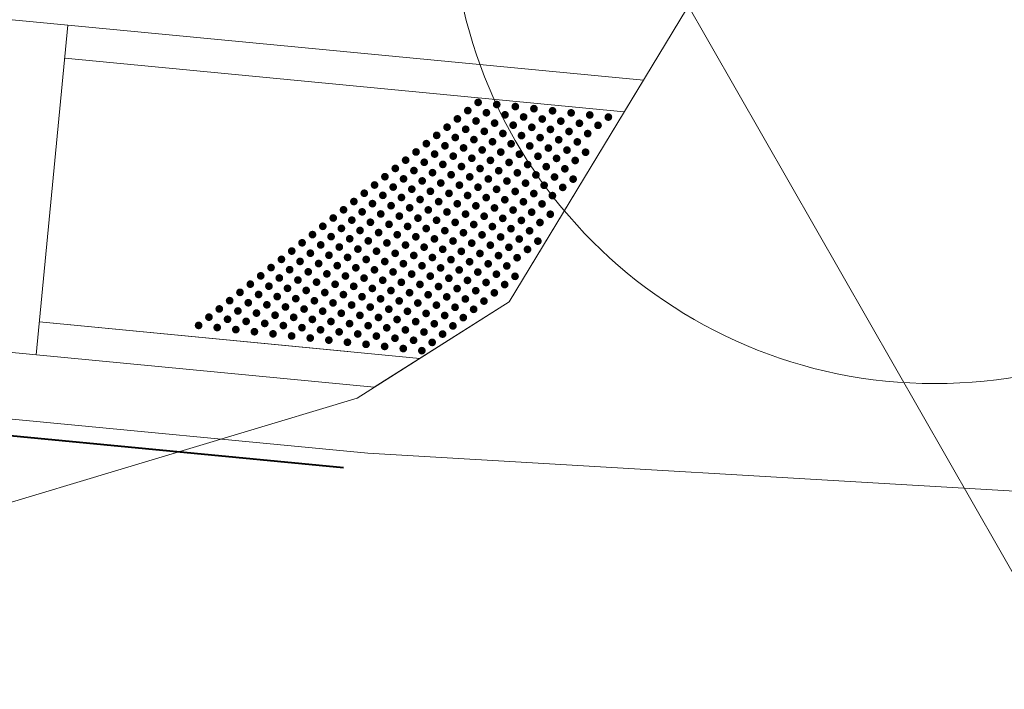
# Model space of a CAD drawing. Header units: feet. Extents: x 2433273 to 2447442, y 555003 to 575201.
# Tile 210 of 226: x 2436245 to 2436260, y 570414 to 570424. Entities that reach past the tile are written whole.
import ezdxf

# ---------------------------------------------------------------- set-up
doc = ezdxf.new("R2010")
doc.units = ezdxf.units.FT
doc.header["$LTSCALE"] = 50
doc.header["$MEASUREMENT"] = 0
for name, pattern in [('constlimit', [0.85, 0.65, -0.1, -0.1]), ('corp', [0.4, 0.05, 0.09, 0.08, 0.09, 0.05, -0.04]), ('DGN Style 3', [677.930942, 484.236387, -193.694555]), ('esmtshpr', [5.35, 1, -0.175, -0.175, 4]), ('rowex', [4.85, 0.8, -0.375, -0.375, 0.8, -0.3, 0.8, -0.3, 0.8, -0.3])]:
    doc.linetypes.add(name, pattern=pattern)
for name, color, linetype, lineweight in [('DV_X_Corp_Line', 7, 'corp', 0), ('DV_X_Property_Line', 7, 'Continuous', 0), ('PV_P_Curb_Ramp', 120, 'Continuous', 13), ('PV_P_Walk', 241, 'Continuous', 13), ('PV_X_EOP', 7, 'DGN Style 3', 0), ('RW_P_Const_Limits', 120, 'constlimit', 0), ('RW_P_Esmt_SH', 193, 'esmtshpr', 40), ('RW_X_Fee_RW', 6, 'rowex', 30), ('UT_X_Electric_Cells', 1, 'Continuous', 0)]:
    doc.layers.add(name, color=color, linetype=linetype, lineweight=lineweight)

msp = doc.modelspace()

# ---------------------------------------------------------------- hatches: boundary and pattern name
at = {"layer": 'PV_P_Curb_Ramp'}
h = msp.add_hatch(color=256, dxfattribs=at)
edge = h.paths.add_edge_path()
edge.add_arc((2436252.034, 570422.702), 0.0585, 0, 360)
h = msp.add_hatch(color=256, dxfattribs=at)
edge = h.paths.add_edge_path()
edge.add_arc((2436251.878, 570422.578), 0.0585, 0, 360)
h = msp.add_hatch(color=256, dxfattribs=at)
edge = h.paths.add_edge_path()
edge.add_arc((2436252.159, 570422.546), 0.0585, 0, 360)
h = msp.add_hatch(color=256, dxfattribs=at)
edge = h.paths.add_edge_path()
edge.add_arc((2436252.315, 570422.67), 0.0585, 0, 360)
h = msp.add_hatch(color=256, dxfattribs=at)
edge = h.paths.add_edge_path()
edge.add_arc((2436252.596, 570422.639), 0.0585, 0, 360)
h = msp.add_hatch(color=256, dxfattribs=at)
edge = h.paths.add_edge_path()
edge.add_arc((2436252.877, 570422.607), 0.0585, 0, 360)
h = msp.add_hatch(color=256, dxfattribs=at)
edge = h.paths.add_edge_path()
edge.add_arc((2436253.158, 570422.575), 0.0585, 0, 360)
h = msp.add_hatch(color=256, dxfattribs=at)
edge = h.paths.add_edge_path()
edge.add_arc((2436253.439, 570422.544), 0.0585, 0, 360)
h = msp.add_hatch(color=256, dxfattribs=at)
edge = h.paths.add_edge_path()
edge.add_arc((2436251.721, 570422.453), 0.0585, 0, 360)
h = msp.add_hatch(color=256, dxfattribs=at)
edge = h.paths.add_edge_path()
edge.add_arc((2436252.002, 570422.421), 0.0585, 0, 360)
h = msp.add_hatch(color=256, dxfattribs=at)
edge = h.paths.add_edge_path()
edge.add_arc((2436252.283, 570422.389), 0.0585, 0, 360)
h = msp.add_hatch(color=256, dxfattribs=at)
edge = h.paths.add_edge_path()
edge.add_arc((2436252.44, 570422.514), 0.0585, 0, 360)
h = msp.add_hatch(color=256, dxfattribs=at)
edge = h.paths.add_edge_path()
edge.add_arc((2436252.721, 570422.482), 0.0585, 0, 360)
h = msp.add_hatch(color=256, dxfattribs=at)
edge = h.paths.add_edge_path()
edge.add_arc((2436253.002, 570422.451), 0.0585, 0, 360)
h = msp.add_hatch(color=256, dxfattribs=at)
edge = h.paths.add_edge_path()
edge.add_arc((2436253.283, 570422.419), 0.0585, 0, 360)
h = msp.add_hatch(color=256, dxfattribs=at)
edge = h.paths.add_edge_path()
edge.add_arc((2436253.564, 570422.387), 0.0585, 0, 360)
h = msp.add_hatch(color=256, dxfattribs=at)
edge = h.paths.add_edge_path()
edge.add_arc((2436253.72, 570422.512), 0.0585, 0, 360)
h = msp.add_hatch(color=256, dxfattribs=at)
edge = h.paths.add_edge_path()
edge.add_arc((2436254.001, 570422.48), 0.0585, 0, 360)
h = msp.add_hatch(color=256, dxfattribs=at)
edge = h.paths.add_edge_path()
edge.add_arc((2436251.565, 570422.328), 0.0585, 0, 360)
h = msp.add_hatch(color=256, dxfattribs=at)
edge = h.paths.add_edge_path()
edge.add_arc((2436251.846, 570422.296), 0.0585, 0, 360)
h = msp.add_hatch(color=256, dxfattribs=at)
edge = h.paths.add_edge_path()
edge.add_arc((2436252.127, 570422.265), 0.0585, 0, 360)
h = msp.add_hatch(color=256, dxfattribs=at)
edge = h.paths.add_edge_path()
edge.add_arc((2436252.564, 570422.358), 0.0585, 0, 360)
h = msp.add_hatch(color=256, dxfattribs=at)
edge = h.paths.add_edge_path()
edge.add_arc((2436252.845, 570422.326), 0.0585, 0, 360)
h = msp.add_hatch(color=256, dxfattribs=at)
edge = h.paths.add_edge_path()
edge.add_arc((2436253.126, 570422.294), 0.0585, 0, 360)
h = msp.add_hatch(color=256, dxfattribs=at)
edge = h.paths.add_edge_path()
edge.add_arc((2436253.407, 570422.263), 0.0585, 0, 360)
h = msp.add_hatch(color=256, dxfattribs=at)
edge = h.paths.add_edge_path()
edge.add_arc((2436253.845, 570422.356), 0.0585, 0, 360)
h = msp.add_hatch(color=256, dxfattribs=at)
edge = h.paths.add_edge_path()
edge.add_arc((2436251.408, 570422.204), 0.0585, 0, 360)
h = msp.add_hatch(color=256, dxfattribs=at)
edge = h.paths.add_edge_path()
edge.add_arc((2436251.689, 570422.172), 0.0585, 0, 360)
h = msp.add_hatch(color=256, dxfattribs=at)
edge = h.paths.add_edge_path()
edge.add_arc((2436251.97, 570422.14), 0.0585, 0, 360)
h = msp.add_hatch(color=256, dxfattribs=at)
edge = h.paths.add_edge_path()
edge.add_arc((2436252.251, 570422.108), 0.0585, 0, 360)
h = msp.add_hatch(color=256, dxfattribs=at)
edge = h.paths.add_edge_path()
edge.add_arc((2436252.408, 570422.233), 0.0585, 0, 360)
h = msp.add_hatch(color=256, dxfattribs=at)
edge = h.paths.add_edge_path()
edge.add_arc((2436252.689, 570422.201), 0.0585, 0, 360)
h = msp.add_hatch(color=256, dxfattribs=at)
edge = h.paths.add_edge_path()
edge.add_arc((2436252.97, 570422.17), 0.0585, 0, 360)
h = msp.add_hatch(color=256, dxfattribs=at)
edge = h.paths.add_edge_path()
edge.add_arc((2436253.251, 570422.138), 0.0585, 0, 360)
h = msp.add_hatch(color=256, dxfattribs=at)
edge = h.paths.add_edge_path()
edge.add_arc((2436253.532, 570422.106), 0.0585, 0, 360)
h = msp.add_hatch(color=256, dxfattribs=at)
edge = h.paths.add_edge_path()
edge.add_arc((2436253.689, 570422.231), 0.0585, 0, 360)
h = msp.add_hatch(color=256, dxfattribs=at)
edge = h.paths.add_edge_path()
edge.add_arc((2436251.096, 570421.954), 0.0585, 0, 360)
h = msp.add_hatch(color=256, dxfattribs=at)
edge = h.paths.add_edge_path()
edge.add_arc((2436251.252, 570422.079), 0.0585, 0, 360)
h = msp.add_hatch(color=256, dxfattribs=at)
edge = h.paths.add_edge_path()
edge.add_arc((2436251.533, 570422.047), 0.0585, 0, 360)
h = msp.add_hatch(color=256, dxfattribs=at)
edge = h.paths.add_edge_path()
edge.add_arc((2436251.814, 570422.015), 0.0585, 0, 360)
h = msp.add_hatch(color=256, dxfattribs=at)
edge = h.paths.add_edge_path()
edge.add_arc((2436252.095, 570421.984), 0.0585, 0, 360)
h = msp.add_hatch(color=256, dxfattribs=at)
edge = h.paths.add_edge_path()
edge.add_arc((2436252.376, 570421.952), 0.0585, 0, 360)
h = msp.add_hatch(color=256, dxfattribs=at)
edge = h.paths.add_edge_path()
edge.add_arc((2436252.532, 570422.077), 0.0585, 0, 360)
h = msp.add_hatch(color=256, dxfattribs=at)
edge = h.paths.add_edge_path()
edge.add_arc((2436252.814, 570422.045), 0.0585, 0, 360)
h = msp.add_hatch(color=256, dxfattribs=at)
edge = h.paths.add_edge_path()
edge.add_arc((2436253.095, 570422.013), 0.0585, 0, 360)
h = msp.add_hatch(color=256, dxfattribs=at)
edge = h.paths.add_edge_path()
edge.add_arc((2436253.376, 570421.982), 0.0585, 0, 360)
h = msp.add_hatch(color=256, dxfattribs=at)
edge = h.paths.add_edge_path()
edge.add_arc((2436253.657, 570421.95), 0.0585, 0, 360)
h = msp.add_hatch(color=256, dxfattribs=at)
edge = h.paths.add_edge_path()
edge.add_arc((2436250.939, 570421.83), 0.0585, 0, 360)
h = msp.add_hatch(color=256, dxfattribs=at)
edge = h.paths.add_edge_path()
edge.add_arc((2436251.22, 570421.798), 0.0585, 0, 360)
h = msp.add_hatch(color=256, dxfattribs=at)
edge = h.paths.add_edge_path()
edge.add_arc((2436251.377, 570421.922), 0.0585, 0, 360)
h = msp.add_hatch(color=256, dxfattribs=at)
edge = h.paths.add_edge_path()
edge.add_arc((2436251.658, 570421.891), 0.0585, 0, 360)
h = msp.add_hatch(color=256, dxfattribs=at)
edge = h.paths.add_edge_path()
edge.add_arc((2436251.939, 570421.859), 0.0585, 0, 360)
h = msp.add_hatch(color=256, dxfattribs=at)
edge = h.paths.add_edge_path()
edge.add_arc((2436252.22, 570421.827), 0.0585, 0, 360)
h = msp.add_hatch(color=256, dxfattribs=at)
edge = h.paths.add_edge_path()
edge.add_arc((2436252.501, 570421.796), 0.0585, 0, 360)
h = msp.add_hatch(color=256, dxfattribs=at)
edge = h.paths.add_edge_path()
edge.add_arc((2436252.657, 570421.92), 0.0585, 0, 360)
h = msp.add_hatch(color=256, dxfattribs=at)
edge = h.paths.add_edge_path()
edge.add_arc((2436252.938, 570421.889), 0.0585, 0, 360)
h = msp.add_hatch(color=256, dxfattribs=at)
edge = h.paths.add_edge_path()
edge.add_arc((2436253.219, 570421.857), 0.0585, 0, 360)
h = msp.add_hatch(color=256, dxfattribs=at)
edge = h.paths.add_edge_path()
edge.add_arc((2436253.5, 570421.825), 0.0585, 0, 360)
h = msp.add_hatch(color=256, dxfattribs=at)
edge = h.paths.add_edge_path()
edge.add_arc((2436250.783, 570421.705), 0.0585, 0, 360)
h = msp.add_hatch(color=256, dxfattribs=at)
edge = h.paths.add_edge_path()
edge.add_arc((2436251.064, 570421.673), 0.0585, 0, 360)
h = msp.add_hatch(color=256, dxfattribs=at)
edge = h.paths.add_edge_path()
edge.add_arc((2436251.501, 570421.766), 0.0585, 0, 360)
h = msp.add_hatch(color=256, dxfattribs=at)
edge = h.paths.add_edge_path()
edge.add_arc((2436251.782, 570421.734), 0.0585, 0, 360)
h = msp.add_hatch(color=256, dxfattribs=at)
edge = h.paths.add_edge_path()
edge.add_arc((2436252.063, 570421.703), 0.0585, 0, 360)
h = msp.add_hatch(color=256, dxfattribs=at)
edge = h.paths.add_edge_path()
edge.add_arc((2436252.345, 570421.671), 0.0585, 0, 360)
h = msp.add_hatch(color=256, dxfattribs=at)
edge = h.paths.add_edge_path()
edge.add_arc((2436252.782, 570421.764), 0.0585, 0, 360)
h = msp.add_hatch(color=256, dxfattribs=at)
edge = h.paths.add_edge_path()
edge.add_arc((2436253.063, 570421.732), 0.0585, 0, 360)
h = msp.add_hatch(color=256, dxfattribs=at)
edge = h.paths.add_edge_path()
edge.add_arc((2436253.344, 570421.7), 0.0585, 0, 360)
h = msp.add_hatch(color=256, dxfattribs=at)
edge = h.paths.add_edge_path()
edge.add_arc((2436250.626, 570421.58), 0.0585, 0, 360)
h = msp.add_hatch(color=256, dxfattribs=at)
edge = h.paths.add_edge_path()
edge.add_arc((2436250.907, 570421.548), 0.0585, 0, 360)
h = msp.add_hatch(color=256, dxfattribs=at)
edge = h.paths.add_edge_path()
edge.add_arc((2436251.189, 570421.517), 0.0585, 0, 360)
h = msp.add_hatch(color=256, dxfattribs=at)
edge = h.paths.add_edge_path()
edge.add_arc((2436251.345, 570421.641), 0.0585, 0, 360)
h = msp.add_hatch(color=256, dxfattribs=at)
edge = h.paths.add_edge_path()
edge.add_arc((2436251.626, 570421.61), 0.0585, 0, 360)
h = msp.add_hatch(color=256, dxfattribs=at)
edge = h.paths.add_edge_path()
edge.add_arc((2436251.907, 570421.578), 0.0585, 0, 360)
h = msp.add_hatch(color=256, dxfattribs=at)
edge = h.paths.add_edge_path()
edge.add_arc((2436252.188, 570421.546), 0.0585, 0, 360)
h = msp.add_hatch(color=256, dxfattribs=at)
edge = h.paths.add_edge_path()
edge.add_arc((2436252.469, 570421.515), 0.0585, 0, 360)
h = msp.add_hatch(color=256, dxfattribs=at)
edge = h.paths.add_edge_path()
edge.add_arc((2436252.626, 570421.639), 0.0585, 0, 360)
h = msp.add_hatch(color=256, dxfattribs=at)
edge = h.paths.add_edge_path()
edge.add_arc((2436252.907, 570421.607), 0.0585, 0, 360)
h = msp.add_hatch(color=256, dxfattribs=at)
edge = h.paths.add_edge_path()
edge.add_arc((2436253.188, 570421.576), 0.0585, 0, 360)
h = msp.add_hatch(color=256, dxfattribs=at)
edge = h.paths.add_edge_path()
edge.add_arc((2436253.469, 570421.544), 0.0585, 0, 360)
h = msp.add_hatch(color=256, dxfattribs=at)
edge = h.paths.add_edge_path()
edge.add_arc((2436250.47, 570421.455), 0.0585, 0, 360)
h = msp.add_hatch(color=256, dxfattribs=at)
edge = h.paths.add_edge_path()
edge.add_arc((2436250.751, 570421.424), 0.0585, 0, 360)
h = msp.add_hatch(color=256, dxfattribs=at)
edge = h.paths.add_edge_path()
edge.add_arc((2436251.032, 570421.392), 0.0585, 0, 360)
h = msp.add_hatch(color=256, dxfattribs=at)
edge = h.paths.add_edge_path()
edge.add_arc((2436251.313, 570421.36), 0.0585, 0, 360)
h = msp.add_hatch(color=256, dxfattribs=at)
edge = h.paths.add_edge_path()
edge.add_arc((2436251.47, 570421.485), 0.0585, 0, 360)
h = msp.add_hatch(color=256, dxfattribs=at)
edge = h.paths.add_edge_path()
edge.add_arc((2436251.751, 570421.453), 0.0585, 0, 360)
h = msp.add_hatch(color=256, dxfattribs=at)
edge = h.paths.add_edge_path()
edge.add_arc((2436252.032, 570421.422), 0.0585, 0, 360)
h = msp.add_hatch(color=256, dxfattribs=at)
edge = h.paths.add_edge_path()
edge.add_arc((2436252.313, 570421.39), 0.0585, 0, 360)
h = msp.add_hatch(color=256, dxfattribs=at)
edge = h.paths.add_edge_path()
edge.add_arc((2436252.594, 570421.358), 0.0585, 0, 360)
h = msp.add_hatch(color=256, dxfattribs=at)
edge = h.paths.add_edge_path()
edge.add_arc((2436252.75, 570421.483), 0.0585, 0, 360)
h = msp.add_hatch(color=256, dxfattribs=at)
edge = h.paths.add_edge_path()
edge.add_arc((2436253.031, 570421.451), 0.0585, 0, 360)
h = msp.add_hatch(color=256, dxfattribs=at)
edge = h.paths.add_edge_path()
edge.add_arc((2436253.312, 570421.419), 0.0585, 0, 360)
h = msp.add_hatch(color=256, dxfattribs=at)
edge = h.paths.add_edge_path()
edge.add_arc((2436250.157, 570421.206), 0.0585, 0, 360)
h = msp.add_hatch(color=256, dxfattribs=at)
edge = h.paths.add_edge_path()
edge.add_arc((2436250.314, 570421.331), 0.0585, 0, 360)
h = msp.add_hatch(color=256, dxfattribs=at)
edge = h.paths.add_edge_path()
edge.add_arc((2436250.595, 570421.299), 0.0585, 0, 360)
h = msp.add_hatch(color=256, dxfattribs=at)
edge = h.paths.add_edge_path()
edge.add_arc((2436250.876, 570421.267), 0.0585, 0, 360)
h = msp.add_hatch(color=256, dxfattribs=at)
edge = h.paths.add_edge_path()
edge.add_arc((2436251.157, 570421.236), 0.0585, 0, 360)
h = msp.add_hatch(color=256, dxfattribs=at)
edge = h.paths.add_edge_path()
edge.add_arc((2436251.438, 570421.204), 0.0585, 0, 360)
h = msp.add_hatch(color=256, dxfattribs=at)
edge = h.paths.add_edge_path()
edge.add_arc((2436251.594, 570421.329), 0.0585, 0, 360)
h = msp.add_hatch(color=256, dxfattribs=at)
edge = h.paths.add_edge_path()
edge.add_arc((2436251.875, 570421.297), 0.0585, 0, 360)
h = msp.add_hatch(color=256, dxfattribs=at)
edge = h.paths.add_edge_path()
edge.add_arc((2436252.156, 570421.265), 0.0585, 0, 360)
h = msp.add_hatch(color=256, dxfattribs=at)
edge = h.paths.add_edge_path()
edge.add_arc((2436252.437, 570421.233), 0.0585, 0, 360)
h = msp.add_hatch(color=256, dxfattribs=at)
edge = h.paths.add_edge_path()
edge.add_arc((2436252.718, 570421.202), 0.0585, 0, 360)
h = msp.add_hatch(color=256, dxfattribs=at)
edge = h.paths.add_edge_path()
edge.add_arc((2436252.875, 570421.326), 0.0585, 0, 360)
h = msp.add_hatch(color=256, dxfattribs=at)
edge = h.paths.add_edge_path()
edge.add_arc((2436253.156, 570421.295), 0.0585, 0, 360)
h = msp.add_hatch(color=256, dxfattribs=at)
edge = h.paths.add_edge_path()
edge.add_arc((2436250.001, 570421.081), 0.0585, 0, 360)
h = msp.add_hatch(color=256, dxfattribs=at)
edge = h.paths.add_edge_path()
edge.add_arc((2436250.282, 570421.05), 0.0585, 0, 360)
h = msp.add_hatch(color=256, dxfattribs=at)
edge = h.paths.add_edge_path()
edge.add_arc((2436250.438, 570421.174), 0.0585, 0, 360)
h = msp.add_hatch(color=256, dxfattribs=at)
edge = h.paths.add_edge_path()
edge.add_arc((2436250.719, 570421.143), 0.0585, 0, 360)
h = msp.add_hatch(color=256, dxfattribs=at)
edge = h.paths.add_edge_path()
edge.add_arc((2436251, 570421.111), 0.0585, 0, 360)
h = msp.add_hatch(color=256, dxfattribs=at)
edge = h.paths.add_edge_path()
edge.add_arc((2436251.281, 570421.079), 0.0585, 0, 360)
h = msp.add_hatch(color=256, dxfattribs=at)
edge = h.paths.add_edge_path()
edge.add_arc((2436251.563, 570421.048), 0.0585, 0, 360)
h = msp.add_hatch(color=256, dxfattribs=at)
edge = h.paths.add_edge_path()
edge.add_arc((2436251.719, 570421.172), 0.0585, 0, 360)
h = msp.add_hatch(color=256, dxfattribs=at)
edge = h.paths.add_edge_path()
edge.add_arc((2436252, 570421.141), 0.0585, 0, 360)
h = msp.add_hatch(color=256, dxfattribs=at)
edge = h.paths.add_edge_path()
edge.add_arc((2436252.281, 570421.109), 0.0585, 0, 360)
h = msp.add_hatch(color=256, dxfattribs=at)
edge = h.paths.add_edge_path()
edge.add_arc((2436252.562, 570421.077), 0.0585, 0, 360)
h = msp.add_hatch(color=256, dxfattribs=at)
edge = h.paths.add_edge_path()
edge.add_arc((2436252.999, 570421.17), 0.0585, 0, 360)
h = msp.add_hatch(color=256, dxfattribs=at)
edge = h.paths.add_edge_path()
edge.add_arc((2436249.845, 570420.957), 0.0585, 0, 360)
h = msp.add_hatch(color=256, dxfattribs=at)
edge = h.paths.add_edge_path()
edge.add_arc((2436250.126, 570420.925), 0.0585, 0, 360)
h = msp.add_hatch(color=256, dxfattribs=at)
edge = h.paths.add_edge_path()
edge.add_arc((2436250.563, 570421.018), 0.0585, 0, 360)
h = msp.add_hatch(color=256, dxfattribs=at)
edge = h.paths.add_edge_path()
edge.add_arc((2436250.844, 570420.986), 0.0585, 0, 360)
h = msp.add_hatch(color=256, dxfattribs=at)
edge = h.paths.add_edge_path()
edge.add_arc((2436251.125, 570420.955), 0.0585, 0, 360)
h = msp.add_hatch(color=256, dxfattribs=at)
edge = h.paths.add_edge_path()
edge.add_arc((2436251.406, 570420.923), 0.0585, 0, 360)
h = msp.add_hatch(color=256, dxfattribs=at)
edge = h.paths.add_edge_path()
edge.add_arc((2436251.844, 570421.016), 0.0585, 0, 360)
h = msp.add_hatch(color=256, dxfattribs=at)
edge = h.paths.add_edge_path()
edge.add_arc((2436252.125, 570420.984), 0.0585, 0, 360)
h = msp.add_hatch(color=256, dxfattribs=at)
edge = h.paths.add_edge_path()
edge.add_arc((2436252.406, 570420.952), 0.0585, 0, 360)
h = msp.add_hatch(color=256, dxfattribs=at)
edge = h.paths.add_edge_path()
edge.add_arc((2436252.687, 570420.921), 0.0585, 0, 360)
h = msp.add_hatch(color=256, dxfattribs=at)
edge = h.paths.add_edge_path()
edge.add_arc((2436252.843, 570421.045), 0.0585, 0, 360)
h = msp.add_hatch(color=256, dxfattribs=at)
edge = h.paths.add_edge_path()
edge.add_arc((2436253.124, 570421.014), 0.0585, 0, 360)
h = msp.add_hatch(color=256, dxfattribs=at)
edge = h.paths.add_edge_path()
edge.add_arc((2436249.688, 570420.832), 0.0585, 0, 360)
h = msp.add_hatch(color=256, dxfattribs=at)
edge = h.paths.add_edge_path()
edge.add_arc((2436249.969, 570420.8), 0.0585, 0, 360)
h = msp.add_hatch(color=256, dxfattribs=at)
edge = h.paths.add_edge_path()
edge.add_arc((2436250.25, 570420.769), 0.0585, 0, 360)
h = msp.add_hatch(color=256, dxfattribs=at)
edge = h.paths.add_edge_path()
edge.add_arc((2436250.407, 570420.893), 0.0585, 0, 360)
h = msp.add_hatch(color=256, dxfattribs=at)
edge = h.paths.add_edge_path()
edge.add_arc((2436250.688, 570420.862), 0.0585, 0, 360)
h = msp.add_hatch(color=256, dxfattribs=at)
edge = h.paths.add_edge_path()
edge.add_arc((2436250.969, 570420.83), 0.0585, 0, 360)
h = msp.add_hatch(color=256, dxfattribs=at)
edge = h.paths.add_edge_path()
edge.add_arc((2436251.25, 570420.798), 0.0585, 0, 360)
h = msp.add_hatch(color=256, dxfattribs=at)
edge = h.paths.add_edge_path()
edge.add_arc((2436251.531, 570420.766), 0.0585, 0, 360)
h = msp.add_hatch(color=256, dxfattribs=at)
edge = h.paths.add_edge_path()
edge.add_arc((2436251.687, 570420.891), 0.0585, 0, 360)
h = msp.add_hatch(color=256, dxfattribs=at)
edge = h.paths.add_edge_path()
edge.add_arc((2436251.968, 570420.859), 0.0585, 0, 360)
h = msp.add_hatch(color=256, dxfattribs=at)
edge = h.paths.add_edge_path()
edge.add_arc((2436252.249, 570420.828), 0.0585, 0, 360)
h = msp.add_hatch(color=256, dxfattribs=at)
edge = h.paths.add_edge_path()
edge.add_arc((2436252.53, 570420.796), 0.0585, 0, 360)
h = msp.add_hatch(color=256, dxfattribs=at)
edge = h.paths.add_edge_path()
edge.add_arc((2436252.811, 570420.764), 0.0585, 0, 360)
h = msp.add_hatch(color=256, dxfattribs=at)
edge = h.paths.add_edge_path()
edge.add_arc((2436252.968, 570420.889), 0.0585, 0, 360)
h = msp.add_hatch(color=256, dxfattribs=at)
edge = h.paths.add_edge_path()
edge.add_arc((2436249.532, 570420.707), 0.0585, 0, 360)
h = msp.add_hatch(color=256, dxfattribs=at)
edge = h.paths.add_edge_path()
edge.add_arc((2436249.813, 570420.676), 0.0585, 0, 360)
h = msp.add_hatch(color=256, dxfattribs=at)
edge = h.paths.add_edge_path()
edge.add_arc((2436250.094, 570420.644), 0.0585, 0, 360)
h = msp.add_hatch(color=256, dxfattribs=at)
edge = h.paths.add_edge_path()
edge.add_arc((2436250.375, 570420.612), 0.0585, 0, 360)
h = msp.add_hatch(color=256, dxfattribs=at)
edge = h.paths.add_edge_path()
edge.add_arc((2436250.531, 570420.737), 0.0585, 0, 360)
h = msp.add_hatch(color=256, dxfattribs=at)
edge = h.paths.add_edge_path()
edge.add_arc((2436250.812, 570420.705), 0.0585, 0, 360)
h = msp.add_hatch(color=256, dxfattribs=at)
edge = h.paths.add_edge_path()
edge.add_arc((2436251.093, 570420.674), 0.0585, 0, 360)
h = msp.add_hatch(color=256, dxfattribs=at)
edge = h.paths.add_edge_path()
edge.add_arc((2436251.374, 570420.642), 0.0585, 0, 360)
h = msp.add_hatch(color=256, dxfattribs=at)
edge = h.paths.add_edge_path()
edge.add_arc((2436251.655, 570420.61), 0.0585, 0, 360)
h = msp.add_hatch(color=256, dxfattribs=at)
edge = h.paths.add_edge_path()
edge.add_arc((2436251.812, 570420.735), 0.0585, 0, 360)
h = msp.add_hatch(color=256, dxfattribs=at)
edge = h.paths.add_edge_path()
edge.add_arc((2436252.093, 570420.703), 0.0585, 0, 360)
h = msp.add_hatch(color=256, dxfattribs=at)
edge = h.paths.add_edge_path()
edge.add_arc((2436252.374, 570420.671), 0.0585, 0, 360)
h = msp.add_hatch(color=256, dxfattribs=at)
edge = h.paths.add_edge_path()
edge.add_arc((2436252.655, 570420.64), 0.0585, 0, 360)
h = msp.add_hatch(color=256, dxfattribs=at)
edge = h.paths.add_edge_path()
edge.add_arc((2436252.936, 570420.608), 0.0585, 0, 360)
h = msp.add_hatch(color=256, dxfattribs=at)
edge = h.paths.add_edge_path()
edge.add_arc((2436249.219, 570420.458), 0.0585, 0, 360)
h = msp.add_hatch(color=256, dxfattribs=at)
edge = h.paths.add_edge_path()
edge.add_arc((2436249.375, 570420.583), 0.0585, 0, 360)
h = msp.add_hatch(color=256, dxfattribs=at)
edge = h.paths.add_edge_path()
edge.add_arc((2436249.656, 570420.551), 0.0585, 0, 360)
h = msp.add_hatch(color=256, dxfattribs=at)
edge = h.paths.add_edge_path()
edge.add_arc((2436249.937, 570420.519), 0.0585, 0, 360)
h = msp.add_hatch(color=256, dxfattribs=at)
edge = h.paths.add_edge_path()
edge.add_arc((2436250.218, 570420.488), 0.0585, 0, 360)
h = msp.add_hatch(color=256, dxfattribs=at)
edge = h.paths.add_edge_path()
edge.add_arc((2436250.499, 570420.456), 0.0585, 0, 360)
h = msp.add_hatch(color=256, dxfattribs=at)
edge = h.paths.add_edge_path()
edge.add_arc((2436250.656, 570420.581), 0.0585, 0, 360)
h = msp.add_hatch(color=256, dxfattribs=at)
edge = h.paths.add_edge_path()
edge.add_arc((2436250.937, 570420.549), 0.0585, 0, 360)
h = msp.add_hatch(color=256, dxfattribs=at)
edge = h.paths.add_edge_path()
edge.add_arc((2436251.218, 570420.517), 0.0585, 0, 360)
h = msp.add_hatch(color=256, dxfattribs=at)
edge = h.paths.add_edge_path()
edge.add_arc((2436251.499, 570420.485), 0.0585, 0, 360)
h = msp.add_hatch(color=256, dxfattribs=at)
edge = h.paths.add_edge_path()
edge.add_arc((2436251.78, 570420.454), 0.0585, 0, 360)
h = msp.add_hatch(color=256, dxfattribs=at)
edge = h.paths.add_edge_path()
edge.add_arc((2436251.937, 570420.578), 0.0585, 0, 360)
h = msp.add_hatch(color=256, dxfattribs=at)
edge = h.paths.add_edge_path()
edge.add_arc((2436252.218, 570420.547), 0.0585, 0, 360)
h = msp.add_hatch(color=256, dxfattribs=at)
edge = h.paths.add_edge_path()
edge.add_arc((2436252.499, 570420.515), 0.0585, 0, 360)
h = msp.add_hatch(color=256, dxfattribs=at)
edge = h.paths.add_edge_path()
edge.add_arc((2436252.78, 570420.483), 0.0585, 0, 360)
h = msp.add_hatch(color=256, dxfattribs=at)
edge = h.paths.add_edge_path()
edge.add_arc((2436249.063, 570420.333), 0.0585, 0, 360)
h = msp.add_hatch(color=256, dxfattribs=at)
edge = h.paths.add_edge_path()
edge.add_arc((2436249.5, 570420.426), 0.0585, 0, 360)
h = msp.add_hatch(color=256, dxfattribs=at)
edge = h.paths.add_edge_path()
edge.add_arc((2436249.781, 570420.395), 0.0585, 0, 360)
h = msp.add_hatch(color=256, dxfattribs=at)
edge = h.paths.add_edge_path()
edge.add_arc((2436250.062, 570420.363), 0.0585, 0, 360)
h = msp.add_hatch(color=256, dxfattribs=at)
edge = h.paths.add_edge_path()
edge.add_arc((2436250.343, 570420.331), 0.0585, 0, 360)
h = msp.add_hatch(color=256, dxfattribs=at)
edge = h.paths.add_edge_path()
edge.add_arc((2436250.781, 570420.424), 0.0585, 0, 360)
h = msp.add_hatch(color=256, dxfattribs=at)
edge = h.paths.add_edge_path()
edge.add_arc((2436251.062, 570420.392), 0.0585, 0, 360)
h = msp.add_hatch(color=256, dxfattribs=at)
edge = h.paths.add_edge_path()
edge.add_arc((2436251.343, 570420.361), 0.0585, 0, 360)
h = msp.add_hatch(color=256, dxfattribs=at)
edge = h.paths.add_edge_path()
edge.add_arc((2436251.624, 570420.329), 0.0585, 0, 360)
h = msp.add_hatch(color=256, dxfattribs=at)
edge = h.paths.add_edge_path()
edge.add_arc((2436252.061, 570420.422), 0.0585, 0, 360)
h = msp.add_hatch(color=256, dxfattribs=at)
edge = h.paths.add_edge_path()
edge.add_arc((2436252.342, 570420.39), 0.0585, 0, 360)
h = msp.add_hatch(color=256, dxfattribs=at)
edge = h.paths.add_edge_path()
edge.add_arc((2436252.623, 570420.358), 0.0585, 0, 360)
h = msp.add_hatch(color=256, dxfattribs=at)
edge = h.paths.add_edge_path()
edge.add_arc((2436248.906, 570420.209), 0.0585, 0, 360)
h = msp.add_hatch(color=256, dxfattribs=at)
edge = h.paths.add_edge_path()
edge.add_arc((2436249.187, 570420.177), 0.0585, 0, 360)
h = msp.add_hatch(color=256, dxfattribs=at)
edge = h.paths.add_edge_path()
edge.add_arc((2436249.344, 570420.302), 0.0585, 0, 360)
h = msp.add_hatch(color=256, dxfattribs=at)
edge = h.paths.add_edge_path()
edge.add_arc((2436249.625, 570420.27), 0.0585, 0, 360)
h = msp.add_hatch(color=256, dxfattribs=at)
edge = h.paths.add_edge_path()
edge.add_arc((2436249.906, 570420.238), 0.0585, 0, 360)
h = msp.add_hatch(color=256, dxfattribs=at)
edge = h.paths.add_edge_path()
edge.add_arc((2436250.187, 570420.206), 0.0585, 0, 360)
h = msp.add_hatch(color=256, dxfattribs=at)
edge = h.paths.add_edge_path()
edge.add_arc((2436250.468, 570420.175), 0.0585, 0, 360)
h = msp.add_hatch(color=256, dxfattribs=at)
edge = h.paths.add_edge_path()
edge.add_arc((2436250.624, 570420.3), 0.0585, 0, 360)
h = msp.add_hatch(color=256, dxfattribs=at)
edge = h.paths.add_edge_path()
edge.add_arc((2436250.905, 570420.268), 0.0585, 0, 360)
h = msp.add_hatch(color=256, dxfattribs=at)
edge = h.paths.add_edge_path()
edge.add_arc((2436251.186, 570420.236), 0.0585, 0, 360)
h = msp.add_hatch(color=256, dxfattribs=at)
edge = h.paths.add_edge_path()
edge.add_arc((2436251.467, 570420.204), 0.0585, 0, 360)
h = msp.add_hatch(color=256, dxfattribs=at)
edge = h.paths.add_edge_path()
edge.add_arc((2436251.748, 570420.173), 0.0585, 0, 360)
h = msp.add_hatch(color=256, dxfattribs=at)
edge = h.paths.add_edge_path()
edge.add_arc((2436251.905, 570420.297), 0.0585, 0, 360)
h = msp.add_hatch(color=256, dxfattribs=at)
edge = h.paths.add_edge_path()
edge.add_arc((2436252.186, 570420.266), 0.0585, 0, 360)
h = msp.add_hatch(color=256, dxfattribs=at)
edge = h.paths.add_edge_path()
edge.add_arc((2436252.467, 570420.234), 0.0585, 0, 360)
h = msp.add_hatch(color=256, dxfattribs=at)
edge = h.paths.add_edge_path()
edge.add_arc((2436248.75, 570420.084), 0.0585, 0, 360)
h = msp.add_hatch(color=256, dxfattribs=at)
edge = h.paths.add_edge_path()
edge.add_arc((2436249.031, 570420.052), 0.0585, 0, 360)
h = msp.add_hatch(color=256, dxfattribs=at)
edge = h.paths.add_edge_path()
edge.add_arc((2436249.312, 570420.021), 0.0585, 0, 360)
h = msp.add_hatch(color=256, dxfattribs=at)
edge = h.paths.add_edge_path()
edge.add_arc((2436249.468, 570420.145), 0.0585, 0, 360)
h = msp.add_hatch(color=256, dxfattribs=at)
edge = h.paths.add_edge_path()
edge.add_arc((2436249.749, 570420.114), 0.0585, 0, 360)
h = msp.add_hatch(color=256, dxfattribs=at)
edge = h.paths.add_edge_path()
edge.add_arc((2436250.03, 570420.082), 0.0585, 0, 360)
h = msp.add_hatch(color=256, dxfattribs=at)
edge = h.paths.add_edge_path()
edge.add_arc((2436250.311, 570420.05), 0.0585, 0, 360)
h = msp.add_hatch(color=256, dxfattribs=at)
edge = h.paths.add_edge_path()
edge.add_arc((2436250.593, 570420.018), 0.0585, 0, 360)
h = msp.add_hatch(color=256, dxfattribs=at)
edge = h.paths.add_edge_path()
edge.add_arc((2436250.749, 570420.143), 0.0585, 0, 360)
h = msp.add_hatch(color=256, dxfattribs=at)
edge = h.paths.add_edge_path()
edge.add_arc((2436251.03, 570420.111), 0.0585, 0, 360)
h = msp.add_hatch(color=256, dxfattribs=at)
edge = h.paths.add_edge_path()
edge.add_arc((2436251.311, 570420.08), 0.0585, 0, 360)
h = msp.add_hatch(color=256, dxfattribs=at)
edge = h.paths.add_edge_path()
edge.add_arc((2436251.592, 570420.048), 0.0585, 0, 360)
h = msp.add_hatch(color=256, dxfattribs=at)
edge = h.paths.add_edge_path()
edge.add_arc((2436251.873, 570420.016), 0.0585, 0, 360)
h = msp.add_hatch(color=256, dxfattribs=at)
edge = h.paths.add_edge_path()
edge.add_arc((2436252.029, 570420.141), 0.0585, 0, 360)
h = msp.add_hatch(color=256, dxfattribs=at)
edge = h.paths.add_edge_path()
edge.add_arc((2436252.31, 570420.109), 0.0585, 0, 360)
h = msp.add_hatch(color=256, dxfattribs=at)
edge = h.paths.add_edge_path()
edge.add_arc((2436252.591, 570420.077), 0.0585, 0, 360)
h = msp.add_hatch(color=256, dxfattribs=at)
edge = h.paths.add_edge_path()
edge.add_arc((2436248.593, 570419.959), 0.0585, 0, 360)
h = msp.add_hatch(color=256, dxfattribs=at)
edge = h.paths.add_edge_path()
edge.add_arc((2436248.874, 570419.928), 0.0585, 0, 360)
h = msp.add_hatch(color=256, dxfattribs=at)
edge = h.paths.add_edge_path()
edge.add_arc((2436249.155, 570419.896), 0.0585, 0, 360)
h = msp.add_hatch(color=256, dxfattribs=at)
edge = h.paths.add_edge_path()
edge.add_arc((2436249.437, 570419.864), 0.0585, 0, 360)
h = msp.add_hatch(color=256, dxfattribs=at)
edge = h.paths.add_edge_path()
edge.add_arc((2436249.593, 570419.989), 0.0585, 0, 360)
h = msp.add_hatch(color=256, dxfattribs=at)
edge = h.paths.add_edge_path()
edge.add_arc((2436249.874, 570419.957), 0.0585, 0, 360)
h = msp.add_hatch(color=256, dxfattribs=at)
edge = h.paths.add_edge_path()
edge.add_arc((2436250.155, 570419.926), 0.0585, 0, 360)
h = msp.add_hatch(color=256, dxfattribs=at)
edge = h.paths.add_edge_path()
edge.add_arc((2436250.436, 570419.894), 0.0585, 0, 360)
h = msp.add_hatch(color=256, dxfattribs=at)
edge = h.paths.add_edge_path()
edge.add_arc((2436250.717, 570419.862), 0.0585, 0, 360)
h = msp.add_hatch(color=256, dxfattribs=at)
edge = h.paths.add_edge_path()
edge.add_arc((2436250.874, 570419.987), 0.0585, 0, 360)
h = msp.add_hatch(color=256, dxfattribs=at)
edge = h.paths.add_edge_path()
edge.add_arc((2436251.155, 570419.955), 0.0585, 0, 360)
h = msp.add_hatch(color=256, dxfattribs=at)
edge = h.paths.add_edge_path()
edge.add_arc((2436251.436, 570419.923), 0.0585, 0, 360)
h = msp.add_hatch(color=256, dxfattribs=at)
edge = h.paths.add_edge_path()
edge.add_arc((2436251.717, 570419.892), 0.0585, 0, 360)
h = msp.add_hatch(color=256, dxfattribs=at)
edge = h.paths.add_edge_path()
edge.add_arc((2436251.998, 570419.86), 0.0585, 0, 360)
h = msp.add_hatch(color=256, dxfattribs=at)
edge = h.paths.add_edge_path()
edge.add_arc((2436252.154, 570419.984), 0.0585, 0, 360)
h = msp.add_hatch(color=256, dxfattribs=at)
edge = h.paths.add_edge_path()
edge.add_arc((2436252.435, 570419.953), 0.0585, 0, 360)
h = msp.add_hatch(color=256, dxfattribs=at)
edge = h.paths.add_edge_path()
edge.add_arc((2436248.281, 570419.71), 0.0585, 0, 360)
h = msp.add_hatch(color=256, dxfattribs=at)
edge = h.paths.add_edge_path()
edge.add_arc((2436248.437, 570419.835), 0.0585, 0, 360)
h = msp.add_hatch(color=256, dxfattribs=at)
edge = h.paths.add_edge_path()
edge.add_arc((2436248.718, 570419.803), 0.0585, 0, 360)
h = msp.add_hatch(color=256, dxfattribs=at)
edge = h.paths.add_edge_path()
edge.add_arc((2436248.999, 570419.771), 0.0585, 0, 360)
h = msp.add_hatch(color=256, dxfattribs=at)
edge = h.paths.add_edge_path()
edge.add_arc((2436249.28, 570419.74), 0.0585, 0, 360)
h = msp.add_hatch(color=256, dxfattribs=at)
edge = h.paths.add_edge_path()
edge.add_arc((2436249.718, 570419.832), 0.0585, 0, 360)
h = msp.add_hatch(color=256, dxfattribs=at)
edge = h.paths.add_edge_path()
edge.add_arc((2436249.999, 570419.801), 0.0585, 0, 360)
h = msp.add_hatch(color=256, dxfattribs=at)
edge = h.paths.add_edge_path()
edge.add_arc((2436250.28, 570419.769), 0.0585, 0, 360)
h = msp.add_hatch(color=256, dxfattribs=at)
edge = h.paths.add_edge_path()
edge.add_arc((2436250.561, 570419.737), 0.0585, 0, 360)
h = msp.add_hatch(color=256, dxfattribs=at)
edge = h.paths.add_edge_path()
edge.add_arc((2436250.998, 570419.83), 0.0585, 0, 360)
h = msp.add_hatch(color=256, dxfattribs=at)
edge = h.paths.add_edge_path()
edge.add_arc((2436251.279, 570419.799), 0.0585, 0, 360)
h = msp.add_hatch(color=256, dxfattribs=at)
edge = h.paths.add_edge_path()
edge.add_arc((2436251.56, 570419.767), 0.0585, 0, 360)
h = msp.add_hatch(color=256, dxfattribs=at)
edge = h.paths.add_edge_path()
edge.add_arc((2436251.841, 570419.735), 0.0585, 0, 360)
h = msp.add_hatch(color=256, dxfattribs=at)
edge = h.paths.add_edge_path()
edge.add_arc((2436252.279, 570419.828), 0.0585, 0, 360)
h = msp.add_hatch(color=256, dxfattribs=at)
edge = h.paths.add_edge_path()
edge.add_arc((2436248.124, 570419.585), 0.0585, 0, 360)
h = msp.add_hatch(color=256, dxfattribs=at)
edge = h.paths.add_edge_path()
edge.add_arc((2436248.562, 570419.678), 0.0585, 0, 360)
h = msp.add_hatch(color=256, dxfattribs=at)
edge = h.paths.add_edge_path()
edge.add_arc((2436248.843, 570419.647), 0.0585, 0, 360)
h = msp.add_hatch(color=256, dxfattribs=at)
edge = h.paths.add_edge_path()
edge.add_arc((2436249.124, 570419.615), 0.0585, 0, 360)
h = msp.add_hatch(color=256, dxfattribs=at)
edge = h.paths.add_edge_path()
edge.add_arc((2436249.405, 570419.583), 0.0585, 0, 360)
h = msp.add_hatch(color=256, dxfattribs=at)
edge = h.paths.add_edge_path()
edge.add_arc((2436249.561, 570419.708), 0.0585, 0, 360)
h = msp.add_hatch(color=256, dxfattribs=at)
edge = h.paths.add_edge_path()
edge.add_arc((2436249.842, 570419.676), 0.0585, 0, 360)
h = msp.add_hatch(color=256, dxfattribs=at)
edge = h.paths.add_edge_path()
edge.add_arc((2436250.123, 570419.644), 0.0585, 0, 360)
h = msp.add_hatch(color=256, dxfattribs=at)
edge = h.paths.add_edge_path()
edge.add_arc((2436250.404, 570419.613), 0.0585, 0, 360)
h = msp.add_hatch(color=256, dxfattribs=at)
edge = h.paths.add_edge_path()
edge.add_arc((2436250.685, 570419.581), 0.0585, 0, 360)
h = msp.add_hatch(color=256, dxfattribs=at)
edge = h.paths.add_edge_path()
edge.add_arc((2436250.842, 570419.706), 0.0585, 0, 360)
h = msp.add_hatch(color=256, dxfattribs=at)
edge = h.paths.add_edge_path()
edge.add_arc((2436251.123, 570419.674), 0.0585, 0, 360)
h = msp.add_hatch(color=256, dxfattribs=at)
edge = h.paths.add_edge_path()
edge.add_arc((2436251.404, 570419.642), 0.0585, 0, 360)
h = msp.add_hatch(color=256, dxfattribs=at)
edge = h.paths.add_edge_path()
edge.add_arc((2436251.685, 570419.61), 0.0585, 0, 360)
h = msp.add_hatch(color=256, dxfattribs=at)
edge = h.paths.add_edge_path()
edge.add_arc((2436251.966, 570419.579), 0.0585, 0, 360)
h = msp.add_hatch(color=256, dxfattribs=at)
edge = h.paths.add_edge_path()
edge.add_arc((2436252.122, 570419.703), 0.0585, 0, 360)
h = msp.add_hatch(color=256, dxfattribs=at)
edge = h.paths.add_edge_path()
edge.add_arc((2436247.968, 570419.461), 0.0585, 0, 360)
h = msp.add_hatch(color=256, dxfattribs=at)
edge = h.paths.add_edge_path()
edge.add_arc((2436248.249, 570419.429), 0.0585, 0, 360)
h = msp.add_hatch(color=256, dxfattribs=at)
edge = h.paths.add_edge_path()
edge.add_arc((2436248.405, 570419.554), 0.0585, 0, 360)
h = msp.add_hatch(color=256, dxfattribs=at)
edge = h.paths.add_edge_path()
edge.add_arc((2436248.686, 570419.522), 0.0585, 0, 360)
h = msp.add_hatch(color=256, dxfattribs=at)
edge = h.paths.add_edge_path()
edge.add_arc((2436248.967, 570419.49), 0.0585, 0, 360)
h = msp.add_hatch(color=256, dxfattribs=at)
edge = h.paths.add_edge_path()
edge.add_arc((2436249.248, 570419.458), 0.0585, 0, 360)
h = msp.add_hatch(color=256, dxfattribs=at)
edge = h.paths.add_edge_path()
edge.add_arc((2436249.53, 570419.427), 0.0585, 0, 360)
h = msp.add_hatch(color=256, dxfattribs=at)
edge = h.paths.add_edge_path()
edge.add_arc((2436249.686, 570419.551), 0.0585, 0, 360)
h = msp.add_hatch(color=256, dxfattribs=at)
edge = h.paths.add_edge_path()
edge.add_arc((2436249.967, 570419.52), 0.0585, 0, 360)
h = msp.add_hatch(color=256, dxfattribs=at)
edge = h.paths.add_edge_path()
edge.add_arc((2436250.248, 570419.488), 0.0585, 0, 360)
h = msp.add_hatch(color=256, dxfattribs=at)
edge = h.paths.add_edge_path()
edge.add_arc((2436250.529, 570419.456), 0.0585, 0, 360)
h = msp.add_hatch(color=256, dxfattribs=at)
edge = h.paths.add_edge_path()
edge.add_arc((2436250.81, 570419.425), 0.0585, 0, 360)
h = msp.add_hatch(color=256, dxfattribs=at)
edge = h.paths.add_edge_path()
edge.add_arc((2436250.966, 570419.549), 0.0585, 0, 360)
h = msp.add_hatch(color=256, dxfattribs=at)
edge = h.paths.add_edge_path()
edge.add_arc((2436251.248, 570419.517), 0.0585, 0, 360)
h = msp.add_hatch(color=256, dxfattribs=at)
edge = h.paths.add_edge_path()
edge.add_arc((2436251.529, 570419.486), 0.0585, 0, 360)
h = msp.add_hatch(color=256, dxfattribs=at)
edge = h.paths.add_edge_path()
edge.add_arc((2436251.81, 570419.454), 0.0585, 0, 360)
h = msp.add_hatch(color=256, dxfattribs=at)
edge = h.paths.add_edge_path()
edge.add_arc((2436247.812, 570419.336), 0.0585, 0, 360)
h = msp.add_hatch(color=256, dxfattribs=at)
edge = h.paths.add_edge_path()
edge.add_arc((2436248.093, 570419.304), 0.0585, 0, 360)
h = msp.add_hatch(color=256, dxfattribs=at)
edge = h.paths.add_edge_path()
edge.add_arc((2436248.374, 570419.273), 0.0585, 0, 360)
h = msp.add_hatch(color=256, dxfattribs=at)
edge = h.paths.add_edge_path()
edge.add_arc((2436248.53, 570419.397), 0.0585, 0, 360)
h = msp.add_hatch(color=256, dxfattribs=at)
edge = h.paths.add_edge_path()
edge.add_arc((2436248.811, 570419.366), 0.0585, 0, 360)
h = msp.add_hatch(color=256, dxfattribs=at)
edge = h.paths.add_edge_path()
edge.add_arc((2436249.092, 570419.334), 0.0585, 0, 360)
h = msp.add_hatch(color=256, dxfattribs=at)
edge = h.paths.add_edge_path()
edge.add_arc((2436249.373, 570419.302), 0.0585, 0, 360)
h = msp.add_hatch(color=256, dxfattribs=at)
edge = h.paths.add_edge_path()
edge.add_arc((2436249.654, 570419.27), 0.0585, 0, 360)
h = msp.add_hatch(color=256, dxfattribs=at)
edge = h.paths.add_edge_path()
edge.add_arc((2436249.811, 570419.395), 0.0585, 0, 360)
h = msp.add_hatch(color=256, dxfattribs=at)
edge = h.paths.add_edge_path()
edge.add_arc((2436250.092, 570419.363), 0.0585, 0, 360)
h = msp.add_hatch(color=256, dxfattribs=at)
edge = h.paths.add_edge_path()
edge.add_arc((2436250.373, 570419.332), 0.0585, 0, 360)
h = msp.add_hatch(color=256, dxfattribs=at)
edge = h.paths.add_edge_path()
edge.add_arc((2436250.654, 570419.3), 0.0585, 0, 360)
h = msp.add_hatch(color=256, dxfattribs=at)
edge = h.paths.add_edge_path()
edge.add_arc((2436250.935, 570419.268), 0.0585, 0, 360)
h = msp.add_hatch(color=256, dxfattribs=at)
edge = h.paths.add_edge_path()
edge.add_arc((2436251.091, 570419.393), 0.0585, 0, 360)
h = msp.add_hatch(color=256, dxfattribs=at)
edge = h.paths.add_edge_path()
edge.add_arc((2436251.372, 570419.361), 0.0585, 0, 360)
h = msp.add_hatch(color=256, dxfattribs=at)
edge = h.paths.add_edge_path()
edge.add_arc((2436251.653, 570419.329), 0.0585, 0, 360)
h = msp.add_hatch(color=256, dxfattribs=at)
edge = h.paths.add_edge_path()
edge.add_arc((2436248.655, 570419.241), 0.0585, 0, 360)
h = msp.add_hatch(color=256, dxfattribs=at)
edge = h.paths.add_edge_path()
edge.add_arc((2436248.936, 570419.209), 0.0585, 0, 360)
h = msp.add_hatch(color=256, dxfattribs=at)
edge = h.paths.add_edge_path()
edge.add_arc((2436249.217, 570419.177), 0.0585, 0, 360)
h = msp.add_hatch(color=256, dxfattribs=at)
edge = h.paths.add_edge_path()
edge.add_arc((2436249.498, 570419.146), 0.0585, 0, 360)
h = msp.add_hatch(color=256, dxfattribs=at)
edge = h.paths.add_edge_path()
edge.add_arc((2436249.779, 570419.114), 0.0585, 0, 360)
h = msp.add_hatch(color=256, dxfattribs=at)
edge = h.paths.add_edge_path()
edge.add_arc((2436249.935, 570419.239), 0.0585, 0, 360)
h = msp.add_hatch(color=256, dxfattribs=at)
edge = h.paths.add_edge_path()
edge.add_arc((2436250.216, 570419.207), 0.0585, 0, 360)
h = msp.add_hatch(color=256, dxfattribs=at)
edge = h.paths.add_edge_path()
edge.add_arc((2436250.497, 570419.175), 0.0585, 0, 360)
h = msp.add_hatch(color=256, dxfattribs=at)
edge = h.paths.add_edge_path()
edge.add_arc((2436250.778, 570419.143), 0.0585, 0, 360)
h = msp.add_hatch(color=256, dxfattribs=at)
edge = h.paths.add_edge_path()
edge.add_arc((2436251.216, 570419.236), 0.0585, 0, 360)
h = msp.add_hatch(color=256, dxfattribs=at)
edge = h.paths.add_edge_path()
edge.add_arc((2436251.497, 570419.205), 0.0585, 0, 360)
h = msp.add_hatch(color=256, dxfattribs=at)
edge = h.paths.add_edge_path()
edge.add_arc((2436250.06, 570419.082), 0.0585, 0, 360)
h = msp.add_hatch(color=256, dxfattribs=at)
edge = h.paths.add_edge_path()
edge.add_arc((2436250.341, 570419.051), 0.0585, 0, 360)
h = msp.add_hatch(color=256, dxfattribs=at)
edge = h.paths.add_edge_path()
edge.add_arc((2436250.622, 570419.019), 0.0585, 0, 360)
h = msp.add_hatch(color=256, dxfattribs=at)
edge = h.paths.add_edge_path()
edge.add_arc((2436250.903, 570418.987), 0.0585, 0, 360)
h = msp.add_hatch(color=256, dxfattribs=at)
edge = h.paths.add_edge_path()
edge.add_arc((2436251.059, 570419.112), 0.0585, 0, 360)
h = msp.add_hatch(color=256, dxfattribs=at)
edge = h.paths.add_edge_path()
edge.add_arc((2436251.34, 570419.08), 0.0585, 0, 360)
h = msp.add_hatch(color=256, dxfattribs=at)
edge = h.paths.add_edge_path()
edge.add_arc((2436251.184, 570418.955), 0.0585, 0, 360)

# ---------------------------------------------------------------- linework, layer by layer
at = {"layer": 'DV_X_Corp_Line', "flags": 128}
msp.add_lwpolyline([(2438340.894, 568548.624), (2437421.884, 568022.398), (2436416.716, 569777.843), (2436649.529, 569785.819), (2436333.802, 570337.21, -0.04279), (2436125.962, 570785.064)], format="xyb", dxfattribs=at)
at = {"layer": 'DV_X_Property_Line'}
msp.add_line((2439654.686, 564487.246), (2435957.976, 570943.25), dxfattribs=at)
at = {"layer": 'PV_P_Curb_Ramp'}
for p, q in [((2436245.837, 570423.869), (2436245.359, 570418.892)), ((2436254.242, 570422.561), (2436245.789, 570423.371)), ((2436250.068, 570418.942), (2436245.407, 570419.389)), ((2436251.154, 570418.838), (2436245.407, 570419.389))]:
    msp.add_line(p, q, dxfattribs=at)
at = {"layer": 'PV_P_Curb_Ramp', "flags": 128}
msp.add_lwpolyline([(2436250.465, 570418.402), (2436252.501, 570419.692), (2436254.53, 570423.035)], dxfattribs=at)
at = {"layer": 'PV_P_Walk'}
for p, q in [((2436254.53, 570423.035), (2436134.386, 570434.557)), ((2436250.465, 570418.402), (2436132.95, 570429.672))]:
    msp.add_line(p, q, dxfattribs=at)
at = {"layer": 'PV_X_EOP', "flags": 128}
msp.add_lwpolyline([(2436239.914, 570476.218), (2436252.85, 570454.857), (2436258.366, 570443.937), (2436257.787, 570428.403), (2436252.501, 570419.692), (2436250.209, 570418.24), (2436243.784, 570416.31), (2436237.613, 570415.618), (2436203.202, 570418.641), (2436168.857, 570422.05), (2436146.965, 570424.028), (2436144.786, 570423.889), (2436144.433, 570423.064), (2436141.518, 570423.331), (2436141.649, 570425.351), (2436121.351, 570426.227), (2436112.532, 570426.978), (2436109.417, 570430.207), (2436104.624, 570432.623), (2436102.848, 570431.554), (2436098.113, 570429.65), (2436092.839, 570428.879), (2436074.682, 570430.424), (2436064.783, 570430.972), (2436054.925, 570431.516), (2436041.238, 570431.563), (2436024.838, 570431.392), (2435997.305, 570430.129), (2435965.011, 570428.843), (2435933.094, 570427.606), (2435899.191, 570426.291), (2435863.564, 570425.053), (2435847.157, 570424.537), (2435798.776, 570422.841), (2435775.657, 570422.053), (2435762.456, 570421.729), (2435722.134, 570420.231)], dxfattribs=at)
at = {"layer": 'RW_P_Const_Limits'}
for q in [(2436133.333, 570428.63), (2436304.254, 570414.248)]:
    msp.add_line((2436250.369, 570417.407), q, dxfattribs=at)
at = {"layer": 'RW_P_Esmt_SH'}
msp.add_line((2436200.23, 570421.964), (2436259.732, 570416.258), dxfattribs=at)
at = {"layer": 'RW_X_Fee_RW', "flags": 128}
msp.add_lwpolyline([(2436110.553, 570994.74, 0.060663), (2436377.192, 570362.056), (2436699.643, 569798.922)], format="xyb", dxfattribs=at)
at = {"layer": 'UT_X_Electric_Cells'}
for radius in [87.787, 7.307]:
    msp.add_circle((2436258.932, 570425.765), radius, dxfattribs=at)

doc.saveas('drawing.dxf')
